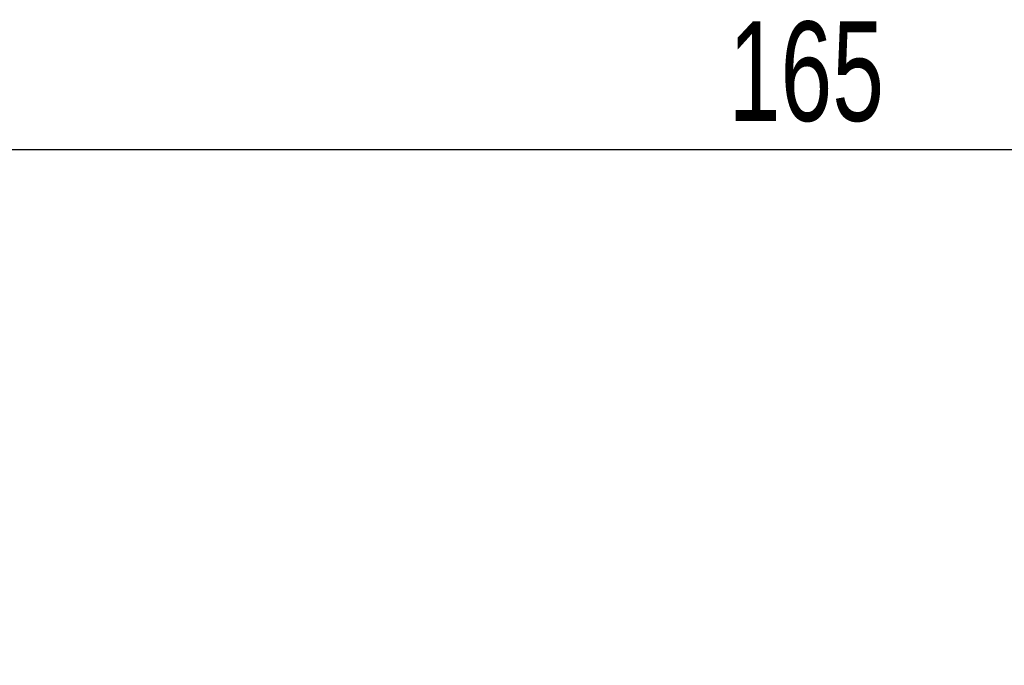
# Model space of a CAD drawing. Header units: millimetres. Extents: x -8 to 420, y 0 to 297.
# Tile 31 of 77: x 126 to 152, y 220 to 237. Entities that reach past the tile are written whole.
import ezdxf

# ---------------------------------------------------------------- set-up
doc = ezdxf.new("R2010")
doc.units = ezdxf.units.MM
doc.layers.add('10', color=7, linetype='Continuous')
doc.styles.add('SLDTEXTSTYLE2', font='TXT', dxfattribs={"width": 0.7})
doc.dimstyles.new('SLDDIMSTYLE3', dxfattribs={"dimtxt": 2.645833, "dimasz": 2.5, "dimexe": 0, "dimexo": 0.0625, "dimgap": 0.661458, "dimtad": 2, "dimdec": 0, "dimlfac": 2, "dimrnd": 1e-09, "dimzin": 12, "dimdsep": 46, "dimtxsty": 'SLDTEXTSTYLE2', "dimblk1": 'NONE', "dimblk2": 'NONE', "dimsah": 1, "dimcen": 0.09, "dimadec": 0, "dimazin": 3, "dimtfac": 1, "dimtofl": 0, "dimtmove": 0, "dimatfit": 3, "dimldrblk": 'NONE', "dimfxl": 1, "dimfrac": 2, "dimtolj": 1, "dimtzin": 12, "dimarcsym": 0})

# ---------------------------------------------------------------- blocks, each defined once
blk = doc.blocks.new('_D_4')
at = {"layer": '10'}
for p, q in [((104.807, 176.467), (104.807, 235.725)), ((187.307, 223.131), (187.307, 235.725)), ((187.307, 233.725), (104.807, 233.725))]:
    blk.add_line(p, q, dxfattribs=at)
for points in [[(104.807, 233.725), (107.307, 233.425), (107.307, 234.025)], [(187.307, 233.725), (184.807, 234.025), (184.807, 233.425)]]:
    blk.add_solid(points, dxfattribs=at)
at = {"layer": '10', "insert": (145.043, 237.135), "char_height": 2.6458, "attachment_point": 1, "style": 'SLDTEXTSTYLE2'}
blk.add_mtext('165', dxfattribs=at)
blk = doc.blocks.new('_NONE')

msp = doc.modelspace()

# ---------------------------------------------------------------- dimensions: what is measured, and where the dimension line sits
at = {"layer": '10'}
dim = msp.add_linear_dim(base=(187.3073, 233.7247), p1=(104.8073, 176.4669), p2=(187.3073, 223.131), dimstyle='SLDDIMSTYLE3', dxfattribs=at)
dim.commit()
dim.dimension.update_dxf_attribs({"geometry": '_D_4', "text_midpoint": (146.8947, 233.7247), "dimtype": 160})

doc.saveas('drawing.dxf')
